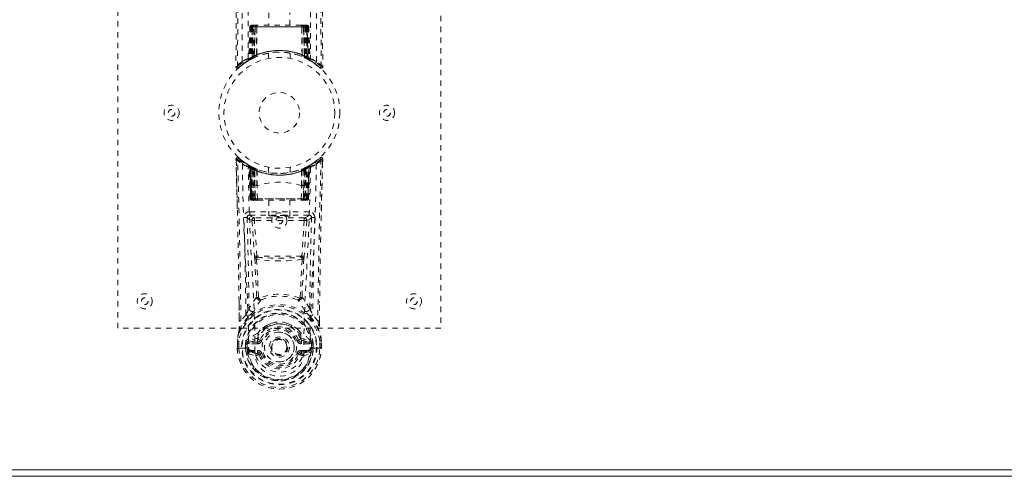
# Model space of a CAD drawing. Header units: inches. Extents: x 15.9 to 111.4, y 44.6 to 68.1.
# Tile 5 of 8: x 74.8 to 93.1, y 44.6 to 53.1. Entities that reach past the tile are written whole.
import ezdxf

# ---------------------------------------------------------------- set-up
doc = ezdxf.new("R2010")
doc.units = ezdxf.units.IN
doc.header["$MEASUREMENT"] = 0
doc.linetypes.add('SLD-Dashed', pattern=[0.075, 0.05, -0.025])
doc.linetypes.add('SLD-Solid', pattern=[0])

msp = doc.modelspace()

# ---------------------------------------------------------------- linework, layer by layer
at = {"color": 7, "linetype": 'SLD-Dashed', "lineweight": 0}
for p, q in [((76.649, 47.398), (76.649, 55.398)), ((82.649, 55.398), (82.649, 47.398)), ((79.454, 53.255), (79.454, 53.023)), ((79.844, 53.023), (79.844, 53.255)), ((79.102, 52.994), (79.081, 52.388)), ((79.116, 52.994), (79.095, 52.396)), ((79.116, 52.994), (79.102, 52.994)), ((79.137, 52.997), (79.114, 52.403)), ((79.134, 52.994), (79.114, 52.407)), ((79.201, 52.994), (79.134, 52.994)), ((79.141, 52.994), (79.141, 52.436)), ((79.142, 52.994), (80.156, 52.994)), ((79.143, 52.437), (79.142, 52.994)), ((79.155, 53.023), (79.146, 53.023)), ((79.155, 53.021), (79.155, 52.994)), ((79.155, 52.994), (79.155, 52.443)), ((80.143, 52.994), (79.155, 52.994)), ((79.218, 53.023), (79.164, 53.023)), ((79.173, 52.451), (79.174, 52.994)), ((79.174, 52.994), (80.125, 52.994)), ((79.182, 52.442), (79.201, 52.994)), ((79.202, 52.994), (79.183, 52.443)), ((79.201, 52.994), (79.202, 52.994)), ((79.225, 52.47), (79.23, 52.994)), ((79.233, 52.994), (79.228, 52.472)), ((79.233, 52.994), (79.23, 52.994)), ((79.239, 53.023), (79.232, 53.023)), ((80.066, 52.994), (79.233, 52.994)), ((80.058, 53.023), (79.24, 53.023)), ((80.066, 53.023), (80.059, 53.023)), ((80.07, 52.472), (80.066, 52.994)), ((80.068, 52.994), (80.066, 52.994)), ((80.068, 52.994), (80.073, 52.47)), ((80.134, 53.023), (80.08, 53.023)), ((80.115, 52.443), (80.096, 52.994)), ((80.096, 52.994), (80.097, 52.994)), ((80.097, 52.994), (80.116, 52.442)), ((80.164, 52.994), (80.097, 52.994)), ((80.125, 52.994), (80.125, 52.451)), ((80.125, 52.994), (80.125, 52.994)), ((80.153, 53.023), (80.143, 53.023)), ((80.143, 52.994), (80.144, 52.443)), ((80.156, 52.994), (80.156, 52.437)), ((80.157, 52.436), (80.157, 52.994)), ((80.164, 53.023), (80.164, 53.023)), ((80.184, 52.403), (80.164, 52.997)), ((80.164, 52.994), (80.185, 52.407)), ((80.169, 53.022), (80.165, 53.023)), ((80.182, 52.994), (80.203, 52.396)), ((80.196, 52.994), (80.182, 52.994)), ((80.196, 52.994), (80.217, 52.388)), ((79.449, 52.505), (79.449, 52.408)), ((79.849, 52.408), (79.849, 52.505)), ((78.892, 52.233), (78.994, 52.314)), ((79.003, 52.321), (79.106, 52.384)), ((79.067, 52.363), (79.08, 52.371)), ((79.081, 52.388), (79.095, 52.396)), ((79.099, 52.382), (79.165, 52.416)), ((79.114, 52.407), (79.182, 52.442)), ((79.154, 52.41), (79.141, 52.436)), ((79.155, 52.411), (79.143, 52.437)), ((79.165, 52.416), (79.166, 52.417)), ((79.169, 52.418), (79.167, 52.417)), ((79.183, 52.443), (79.182, 52.442)), ((79.185, 52.425), (79.186, 52.426)), ((79.225, 52.47), (79.228, 52.472)), ((79.227, 52.443), (79.232, 52.445)), ((80.066, 52.445), (80.071, 52.443)), ((80.07, 52.472), (80.073, 52.47)), ((80.112, 52.426), (80.113, 52.425)), ((80.116, 52.442), (80.115, 52.443)), ((80.116, 52.442), (80.185, 52.407)), ((80.144, 52.443), (80.131, 52.417)), ((80.132, 52.417), (80.133, 52.416)), ((80.133, 52.416), (80.2, 52.382)), ((80.156, 52.437), (80.143, 52.411)), ((80.157, 52.436), (80.145, 52.41)), ((80.203, 52.396), (80.217, 52.388)), ((80.212, 52.376), (80.226, 52.368)), ((80.218, 52.371), (80.232, 52.363)), ((78.842, 52.256), (78.872, 52.256)), ((78.845, 50.488), (78.844, 50.538)), ((78.845, 50.538), (78.847, 50.488)), ((78.868, 49.614), (78.848, 50.531)), ((79.077, 50.426), (79.008, 50.47)), ((80.322, 50.493), (80.304, 50.475)), ((80.38, 50.54), (80.363, 50.525)), ((80.405, 50.561), (80.391, 50.548)), ((80.452, 50.492), (80.453, 50.538)), ((80.454, 50.491), (80.455, 50.538)), ((79.084, 50.422), (79.07, 50.43)), ((79.09, 50.418), (79.076, 50.425)), ((79.084, 50.422), (79.084, 50.422)), ((79.099, 50.397), (79.085, 50.405)), ((79.106, 49.802), (79.085, 50.405)), ((79.087, 50.42), (79.087, 50.42)), ((79.099, 50.397), (79.119, 49.802)), ((79.119, 49.802), (79.099, 50.397)), ((79.099, 50.397), (79.099, 50.397)), ((79.102, 50.412), (79.102, 50.412)), ((79.166, 50.379), (79.102, 50.412)), ((79.183, 50.353), (79.117, 50.387)), ((79.138, 49.802), (79.117, 50.387)), ((79.118, 50.39), (79.138, 49.798)), ((79.145, 50.357), (79.146, 49.802)), ((79.163, 50.348), (79.145, 50.357)), ((79.159, 50.35), (79.178, 50.342)), ((79.159, 49.802), (79.159, 50.35)), ((79.163, 50.348), (79.175, 50.374)), ((79.163, 49.802), (79.163, 50.348)), ((79.168, 50.378), (79.166, 50.379)), ((79.176, 50.374), (79.168, 50.378)), ((79.177, 50.342), (79.177, 49.802)), ((79.196, 50.334), (79.177, 50.342)), ((79.178, 50.342), (79.19, 50.368)), ((79.178, 50.342), (79.178, 49.802)), ((79.183, 50.353), (79.185, 50.352)), ((79.203, 49.802), (79.183, 50.353)), ((79.185, 50.352), (79.203, 49.852)), ((79.189, 50.368), (79.207, 50.36)), ((79.196, 50.334), (79.207, 50.36)), ((79.196, 49.802), (79.196, 50.334)), ((79.235, 50.321), (79.231, 50.322)), ((79.233, 50.045), (79.231, 50.322)), ((79.239, 50.348), (79.234, 50.349)), ((79.235, 50.321), (79.237, 50.043)), ((79.449, 50.387), (79.449, 50.29)), ((79.849, 50.29), (79.849, 50.387)), ((80.064, 50.349), (80.06, 50.348)), ((80.061, 50.043), (80.063, 50.321)), ((80.068, 50.322), (80.063, 50.321)), ((80.068, 50.322), (80.066, 50.045)), ((80.091, 50.36), (80.109, 50.368)), ((80.115, 50.353), (80.096, 49.802)), ((80.096, 49.852), (80.113, 50.352)), ((80.121, 50.342), (80.102, 50.334)), ((80.102, 50.334), (80.102, 49.802)), ((80.113, 50.352), (80.115, 50.353)), ((80.181, 50.387), (80.115, 50.353)), ((80.12, 50.342), (80.14, 50.35)), ((80.12, 49.802), (80.12, 50.342)), ((80.121, 49.802), (80.121, 50.342)), ((80.127, 50.376), (80.14, 50.35)), ((80.132, 50.379), (80.13, 50.378)), ((80.197, 50.412), (80.132, 50.379)), ((80.153, 50.357), (80.135, 50.348)), ((80.135, 50.348), (80.135, 49.802)), ((80.14, 50.35), (80.139, 49.802)), ((80.153, 49.802), (80.153, 50.357)), ((80.158, 49.798), (80.181, 50.39)), ((80.161, 49.802), (80.181, 50.387)), ((80.2, 50.397), (80.179, 49.802)), ((80.179, 49.802), (80.2, 50.397)), ((80.192, 49.802), (80.213, 50.405)), ((80.197, 50.412), (80.197, 50.412)), ((80.213, 50.405), (80.2, 50.397)), ((80.2, 50.397), (80.2, 50.397)), ((80.212, 50.42), (80.212, 50.42)), ((80.228, 50.43), (80.215, 50.422)), ((80.215, 50.422), (80.215, 50.422)), ((79.236, 50.043), (79.237, 50.043)), ((79.242, 49.799), (79.236, 50.043)), ((80.056, 49.799), (80.062, 50.043)), ((80.061, 50.043), (80.062, 50.043)), ((79.106, 49.802), (79.119, 49.802)), ((79.138, 49.802), (79.203, 49.802)), ((79.146, 49.802), (79.163, 49.802)), ((79.146, 49.773), (79.16, 49.773)), ((79.149, 49.773), (79.16, 49.773)), ((79.178, 49.802), (79.159, 49.802)), ((79.167, 49.773), (79.159, 49.774)), ((79.16, 49.773), (79.161, 49.773)), ((80.135, 49.802), (79.163, 49.802)), ((79.167, 49.773), (79.225, 49.773)), ((79.177, 49.802), (79.196, 49.802)), ((79.178, 49.802), (80.12, 49.802)), ((80.102, 49.802), (79.196, 49.802)), ((79.225, 49.773), (79.197, 49.773)), ((79.204, 49.802), (79.203, 49.802)), ((79.204, 49.802), (79.204, 49.8)), ((79.232, 49.773), (79.233, 49.773)), ((79.233, 49.773), (79.249, 49.773)), ((79.249, 49.773), (80.049, 49.773)), ((79.454, 49.773), (79.454, 49.482)), ((79.844, 49.482), (79.844, 49.773)), ((80.049, 49.773), (80.066, 49.773)), ((80.066, 49.773), (80.066, 49.773)), ((80.073, 49.773), (80.131, 49.773)), ((80.102, 49.773), (80.073, 49.773)), ((80.096, 49.802), (80.095, 49.802)), ((80.095, 49.8), (80.095, 49.802)), ((80.096, 49.802), (80.161, 49.802)), ((80.102, 49.802), (80.121, 49.802)), ((80.102, 49.773), (80.102, 49.773)), ((80.102, 49.773), (80.121, 49.773)), ((80.139, 49.802), (80.12, 49.802)), ((80.135, 49.802), (80.153, 49.802)), ((80.138, 49.773), (80.139, 49.773)), ((80.139, 49.773), (80.149, 49.773)), ((80.139, 49.773), (80.152, 49.773)), ((80.161, 49.802), (80.161, 49.802)), ((80.179, 49.802), (80.192, 49.802)), ((79.098, 49.561), (79.098, 49.499)), ((80.201, 49.561), (79.098, 49.561)), ((80.201, 49.499), (80.201, 49.561)), ((79.098, 49.499), (80.201, 49.499)), ((79.141, 49.399), (79.187, 48.734)), ((79.185, 49.446), (79.185, 49.401)), ((80.113, 49.446), (79.185, 49.446)), ((80.113, 49.401), (79.185, 49.401)), ((79.232, 48.738), (79.185, 49.401)), ((80.113, 49.401), (80.067, 48.738)), ((80.158, 49.399), (80.111, 48.734)), ((80.113, 49.446), (80.113, 49.401)), ((80.158, 49.399), (80.113, 49.401)), ((80.067, 48.738), (79.232, 48.738)), ((79.263, 47.967), (79.263, 47.966)), ((80.035, 47.966), (80.035, 47.967)), ((78.905, 47.528), (78.9, 47.889)), ((80.394, 47.528), (80.398, 47.873)), ((79.028, 47.647), (78.934, 47.532)), ((80.364, 47.532), (80.271, 47.647)), ((82.649, 47.398), (76.649, 47.398)), ((79.497, 47.485), (79.421, 47.457)), ((79.877, 47.457), (79.803, 47.485)), ((79.251, 47.212), (79.084, 47.175)), ((79.241, 47.176), (79.254, 47.193)), ((79.296, 47.359), (79.247, 47.305)), ((79.253, 47.26), (79.251, 47.212)), ((79.254, 47.193), (79.296, 47.177)), ((80.002, 47.177), (80.045, 47.193)), ((80.052, 47.305), (80.003, 47.359)), ((80.045, 47.193), (80.058, 47.176)), ((80.046, 47.26), (80.047, 47.212)), ((80.047, 47.212), (80.214, 47.175)), ((78.869, 47.028), (78.87, 47.156)), ((78.869, 47.028), (78.873, 47.028)), ((78.87, 47.16), (78.87, 47.156)), ((78.871, 47.156), (78.87, 47.028)), ((78.873, 47.028), (78.899, 47.028)), ((78.899, 47.155), (78.899, 47.032)), ((78.899, 47.028), (78.917, 47.028)), ((78.917, 47.029), (78.936, 47.029)), ((78.917, 47.028), (78.917, 47.029)), ((78.936, 47.029), (79.077, 47.029)), ((79.05, 47.105), (79.02, 47.107)), ((79.02, 47.033), (79.02, 47.107)), ((79.05, 47.033), (79.02, 47.033)), ((79.02, 47.033), (79.02, 47.033)), ((79.054, 47.119), (79.05, 47.105)), ((79.05, 47.105), (79.05, 47.033)), ((79.054, 47.034), (79.05, 47.033)), ((79.057, 46.955), (79.05, 47.033)), ((79.054, 47.119), (79.054, 47.034)), ((79.088, 47.139), (79.241, 47.176)), ((79.088, 47.139), (79.088, 47.109)), ((79.241, 47.139), (79.088, 47.139)), ((79.241, 47.109), (79.088, 47.109)), ((79.241, 47.139), (79.241, 47.176)), ((79.241, 47.109), (79.241, 47.139)), ((79.806, 47.048), (79.806, 47.044)), ((80.058, 47.139), (80.058, 47.176)), ((80.058, 47.176), (80.21, 47.139)), ((80.21, 47.139), (80.058, 47.139)), ((80.058, 47.109), (80.058, 47.139)), ((80.21, 47.109), (80.058, 47.109)), ((80.21, 47.109), (80.21, 47.139)), ((80.22, 47.023), (80.221, 47.029)), ((80.221, 47.029), (80.363, 47.029)), ((80.248, 47.105), (80.244, 47.119)), ((80.244, 47.119), (80.244, 47.034)), ((80.244, 47.119), (80.244, 47.119)), ((80.244, 47.034), (80.249, 47.033)), ((80.278, 47.107), (80.248, 47.105)), ((80.249, 47.033), (80.248, 47.105)), ((80.279, 47.033), (80.249, 47.033)), ((80.278, 47.107), (80.278, 47.107)), ((80.278, 47.107), (80.279, 47.033)), ((80.279, 47.033), (80.279, 47.033)), ((80.363, 47.029), (80.381, 47.029)), ((80.381, 47.029), (80.381, 47.028)), ((80.381, 47.028), (80.399, 47.028)), ((80.4, 47.032), (80.399, 47.155)), ((80.399, 47.028), (80.426, 47.028)), ((80.426, 47.028), (80.429, 47.028)), ((80.428, 47.028), (80.427, 47.156)), ((80.429, 47.156), (80.429, 47.16)), ((80.429, 47.028), (80.429, 47.156)), ((79.071, 46.92), (79.213, 46.887)), ((79.101, 46.987), (79.101, 46.957)), ((79.101, 46.987), (79.241, 46.987)), ((79.241, 46.927), (79.101, 46.957)), ((79.101, 46.957), (79.241, 46.957)), ((79.241, 46.987), (79.241, 46.957)), ((79.241, 46.957), (79.241, 46.927)), ((79.296, 46.918), (79.269, 46.908)), ((80.03, 46.908), (80.002, 46.918)), ((80.058, 46.957), (80.058, 46.987)), ((80.058, 46.987), (80.197, 46.987)), ((80.058, 46.927), (80.058, 46.957)), ((80.197, 46.957), (80.058, 46.927)), ((80.058, 46.957), (80.197, 46.957)), ((80.085, 46.887), (80.227, 46.92)), ((80.197, 46.957), (80.197, 46.987))]:
    msp.add_line(p, q, dxfattribs=at)
at = {"color": 7, "linetype": 'SLD-Solid', "lineweight": 15}
for p, q in [((111.399, 44.648), (15.899, 44.648)), ((16.017, 44.766), (111.281, 44.766)), ((111.281, 44.766), (16.017, 44.766))]:
    msp.add_line(p, q, dxfattribs=at)
at = {"color": 7, "linetype": 'SLD-Dashed', "lineweight": 0, "flags": 128}
for points in [[(78.961, 52.35), (78.962, 54.445), (78.974, 56.539), (78.996, 58.632), (79.028, 60.722), (79.052, 62.034), (79.076, 63.344), (79.095, 64.65), (79.106, 65.953), (79.101, 67.252)], [(79.07, 52.405), (79.071, 54.272), (79.08, 56.138), (79.099, 58.002), (79.127, 59.865), (79.155, 61.354), (79.184, 62.84), (79.209, 64.323), (79.224, 65.803), (79.219, 67.276)], [(80.08, 67.276), (80.074, 65.803), (80.089, 64.323), (80.115, 62.84), (80.144, 61.354), (80.171, 59.865), (80.199, 58.002), (80.218, 56.138), (80.227, 54.272), (80.228, 52.405)], [(80.337, 52.35), (80.336, 54.445), (80.325, 56.539), (80.303, 58.632), (80.27, 60.722), (80.246, 62.034), (80.223, 63.344), (80.203, 64.65), (80.193, 65.953), (80.197, 67.252)], [(78.943, 66.753), (78.944, 66.058), (78.945, 65.331), (78.945, 64.569), (78.944, 63.775), (78.942, 62.991), (78.939, 62.321), (78.936, 61.688), (78.932, 61.015), (78.928, 60.301), (78.927, 60.105), (78.926, 59.907), (78.925, 59.706), (78.923, 59.503), (78.923, 59.388), (78.921, 59.142), (78.919, 58.873), (78.916, 58.442), (78.913, 57.961), (78.909, 57.43), (78.905, 56.85), (78.902, 56.459), (78.899, 56.049), (78.896, 55.644), (78.894, 55.262), (78.891, 54.894), (78.887, 54.274), (78.882, 53.7), (78.879, 53.173), (78.875, 52.691), (78.872, 52.256)], [(80.356, 66.753), (80.354, 65.903), (80.353, 65.014), (80.354, 64.084), (80.356, 63.119), (80.359, 62.328), (80.362, 61.697), (80.366, 61.023), (80.37, 60.306), (80.371, 60.11), (80.372, 59.91), (80.374, 59.708), (80.375, 59.503), (80.376, 59.385), (80.377, 59.136), (80.379, 58.864), (80.382, 58.43), (80.385, 57.949), (80.389, 57.419), (80.393, 56.842), (80.396, 56.454), (80.399, 56.048), (80.402, 55.601), (80.405, 55.157), (80.408, 54.742), (80.412, 54.251), (80.415, 53.806), (80.418, 53.406), (80.421, 53.051), (80.423, 52.741), (80.425, 52.476), (80.426, 52.255)], [(78.913, 66.262), (78.912, 63.13), (78.893, 59.505), (78.868, 55.881), (78.842, 52.256)], [(80.386, 66.288), (80.386, 63.13), (80.405, 59.505), (80.43, 55.881), (80.456, 52.256)], [(79.102, 52.994), (79.105, 52.994), (79.114, 52.994), (79.127, 52.994), (79.142, 52.994)], [(79.155, 52.994), (79.141, 52.994), (79.128, 52.994), (79.119, 52.994), (79.116, 52.994)], [(79.136, 53.001), (79.135, 53), (79.134, 52.994)], [(79.134, 52.994), (79.135, 52.994), (79.136, 52.994), (79.14, 52.994), (79.145, 52.994), (79.151, 52.994), (79.158, 52.994), (79.166, 52.994), (79.174, 52.994)], [(79.23, 52.994), (79.22, 52.994), (79.211, 52.994), (79.205, 52.994), (79.202, 52.994)], [(79.23, 52.994), (79.23, 52.999), (79.231, 53.005), (79.232, 53.01), (79.233, 53.014), (79.234, 53.018), (79.236, 53.02), (79.238, 53.022), (79.239, 53.023)], [(80.059, 53.023), (80.061, 53.022), (80.062, 53.02), (80.064, 53.018), (80.065, 53.014), (80.067, 53.01), (80.067, 53.005), (80.068, 52.999), (80.068, 52.994)], [(80.096, 52.994), (80.093, 52.994), (80.087, 52.994), (80.079, 52.994), (80.068, 52.994)], [(80.125, 52.994), (80.133, 52.994), (80.14, 52.994), (80.148, 52.994), (80.154, 52.994), (80.158, 52.994), (80.162, 52.994), (80.164, 52.994), (80.164, 52.994)], [(80.182, 52.994), (80.179, 52.994), (80.17, 52.994), (80.158, 52.994), (80.143, 52.994)], [(80.157, 52.994), (80.172, 52.994), (80.185, 52.994), (80.193, 52.994), (80.196, 52.994)], [(79.411, 52.499), (79.433, 52.504), (79.435, 52.504)], [(79.847, 52.505), (79.848, 52.505), (79.83, 52.508), (79.792, 52.513), (79.738, 52.519), (79.673, 52.522), (79.649, 52.523)], [(79.137, 52.402), (79.146, 52.407), (79.153, 52.412)], [(79.227, 52.443), (79.228, 52.444), (79.229, 52.446), (79.229, 52.449), (79.229, 52.452), (79.229, 52.456), (79.228, 52.46), (79.227, 52.465), (79.225, 52.47)], [(80.071, 52.443), (80.07, 52.444), (80.069, 52.446), (80.069, 52.449), (80.069, 52.452), (80.069, 52.456), (80.07, 52.46), (80.072, 52.465), (80.073, 52.47)], [(80.146, 52.412), (80.153, 52.407), (80.161, 52.402)], [(80.195, 52.384), (80.201, 52.383), (80.207, 52.387), (80.211, 52.393)], [(80.408, 52.236), (80.415, 52.232), (80.423, 52.23), (80.431, 52.229), (80.439, 52.23), (80.446, 52.234), (80.451, 52.239), (80.455, 52.246), (80.456, 52.253)], [(80.456, 52.256), (80.456, 52.256), (80.454, 52.256), (80.447, 52.256), (80.438, 52.256), (80.432, 52.256), (80.426, 52.256)], [(78.918, 50.54), (78.914, 50.542), (78.894, 50.561)], [(80.429, 49.57), (80.431, 49.644), (80.434, 49.817), (80.439, 50.026), (80.445, 50.273), (80.451, 50.531)], [(78.962, 50.445), (78.969, 49.991), (78.981, 49.542), (78.998, 49.099), (79.02, 48.663), (79.05, 48.097), (79.073, 47.55), (79.078, 47.023)], [(79.195, 46.957), (79.191, 47.487), (79.167, 48.036), (79.135, 48.603), (79.112, 49.04), (79.093, 49.485), (79.08, 49.935), (79.071, 50.389)], [(79.093, 50.417), (79.087, 50.42), (79.084, 50.422)], [(79.116, 50.394), (79.111, 50.405), (79.105, 50.41)], [(79.157, 50.381), (79.15, 50.386), (79.142, 50.391)], [(79.158, 50.383), (79.157, 50.381), (79.154, 50.375), (79.15, 50.366), (79.145, 50.357)], [(79.159, 50.35), (79.163, 50.36), (79.168, 50.369), (79.17, 50.375), (79.171, 50.376)], [(79.189, 50.368), (79.188, 50.366), (79.185, 50.361), (79.181, 50.352), (79.177, 50.342)], [(80.102, 50.334), (80.098, 50.344), (80.094, 50.353), (80.092, 50.358), (80.091, 50.36)], [(80.227, 50.389), (80.219, 49.935), (80.205, 49.485), (80.186, 49.04), (80.163, 48.603), (80.131, 48.036), (80.108, 47.487), (80.104, 46.957)], [(80.121, 50.342), (80.117, 50.352), (80.113, 50.361), (80.11, 50.366), (80.109, 50.368)], [(80.109, 50.368), (80.11, 50.366), (80.112, 50.36), (80.116, 50.352), (80.12, 50.342)], [(80.135, 50.348), (80.13, 50.358), (80.126, 50.367), (80.124, 50.372), (80.123, 50.374)], [(80.153, 50.357), (80.148, 50.366), (80.144, 50.375), (80.141, 50.381), (80.14, 50.383)], [(80.157, 50.391), (80.149, 50.386), (80.141, 50.381)], [(80.336, 50.445), (80.329, 49.991), (80.317, 49.542), (80.3, 49.099), (80.278, 48.663), (80.248, 48.097), (80.225, 47.55), (80.22, 47.023)], [(79.203, 49.852), (79.202, 49.965), (79.206, 50.021), (79.213, 50.047), (79.217, 50.052), (79.219, 50.054), (79.221, 50.054), (79.223, 50.054), (79.226, 50.052), (79.228, 50.05), (79.233, 50.045)], [(79.233, 50.045), (79.234, 50.043), (79.235, 50.043), (79.235, 50.043), (79.236, 50.043)], [(80.062, 50.043), (80.063, 50.043), (80.063, 50.043), (80.064, 50.043), (80.066, 50.045)], [(80.066, 50.045), (80.07, 50.05), (80.073, 50.052), (80.076, 50.054), (80.077, 50.054), (80.079, 50.054), (80.082, 50.052), (80.085, 50.047), (80.092, 50.021), (80.096, 49.965), (80.096, 49.852)], [(79.146, 49.802), (79.131, 49.802), (79.118, 49.802), (79.109, 49.802), (79.107, 49.802), (79.106, 49.802)], [(79.119, 49.802), (79.123, 49.802), (79.132, 49.802), (79.145, 49.802), (79.159, 49.802)], [(79.177, 49.802), (79.162, 49.802), (79.155, 49.802), (79.148, 49.802), (79.143, 49.802), (79.14, 49.802), (79.138, 49.802), (79.138, 49.802)], [(79.203, 49.852), (79.203, 49.852), (79.204, 49.802)], [(79.242, 49.799), (79.444, 49.799), (79.649, 49.799), (79.854, 49.799), (80.056, 49.799)], [(80.095, 49.802), (80.096, 49.852), (80.096, 49.852)], [(80.161, 49.802), (80.161, 49.802), (80.159, 49.802), (80.155, 49.802), (80.15, 49.802), (80.144, 49.802), (80.137, 49.802), (80.121, 49.802)], [(80.139, 49.802), (80.154, 49.802), (80.166, 49.802), (80.175, 49.802), (80.179, 49.802)], [(80.192, 49.802), (80.192, 49.802), (80.189, 49.802), (80.181, 49.802), (80.168, 49.802), (80.153, 49.802)], [(79.052, 49.453), (79.081, 49.425), (79.141, 49.399)], [(79.052, 49.453), (79.073, 48.609), (79.086, 47.767)], [(79.185, 49.446), (79.127, 49.472), (79.098, 49.499)], [(79.185, 49.401), (79.169, 49.4), (79.155, 49.399), (79.145, 49.399), (79.141, 49.399)], [(80.201, 49.499), (80.172, 49.472), (80.113, 49.446)], [(80.158, 49.399), (80.217, 49.425), (80.246, 49.453)], [(80.212, 47.767), (80.226, 48.609), (80.246, 49.453)], [(79.187, 48.734), (79.192, 48.735), (79.202, 48.735), (79.216, 48.737), (79.232, 48.738)], [(79.187, 48.734), (79.189, 48.712), (79.192, 48.691)], [(79.192, 48.691), (79.211, 48.332), (79.228, 47.98)], [(80.072, 48.681), (79.933, 48.657), (79.792, 48.648), (79.649, 48.646), (79.507, 48.648), (79.365, 48.657), (79.226, 48.681)], [(79.226, 48.681), (79.245, 48.32), (79.263, 47.967)], [(79.236, 48.716), (79.234, 48.727), (79.232, 48.738)], [(80.035, 47.967), (80.053, 48.32), (80.072, 48.681)], [(80.067, 48.738), (80.064, 48.727), (80.062, 48.716)], [(80.067, 48.738), (80.082, 48.737), (80.096, 48.735), (80.107, 48.735), (80.111, 48.734)], [(80.106, 48.691), (80.087, 48.332), (80.07, 47.98)], [(80.106, 48.691), (80.109, 48.712), (80.111, 48.734)], [(79.227, 47.973), (79.153, 47.875), (79.086, 47.767)], [(79.227, 47.973), (79.229, 47.963), (79.234, 47.954), (79.239, 47.947), (79.246, 47.943), (79.254, 47.942), (79.261, 47.943), (79.268, 47.948), (79.274, 47.955)], [(80.024, 47.955), (80.03, 47.948), (80.037, 47.943), (80.045, 47.942), (80.052, 47.943), (80.059, 47.947), (80.065, 47.954), (80.069, 47.963), (80.071, 47.973)], [(80.212, 47.767), (80.145, 47.875), (80.071, 47.973)], [(78.904, 47.89), (78.905, 47.769), (78.906, 47.53)], [(80.392, 47.53), (80.394, 47.764), (80.395, 47.874)], [(79.07, 47.612), (78.972, 47.487), (78.897, 47.337)], [(79.18, 47.719), (79.176, 47.713), (79.167, 47.705)], [(80.131, 47.705), (80.123, 47.713), (80.118, 47.719)], [(80.228, 47.612), (80.329, 47.483), (80.401, 47.337)], [(79.421, 47.457), (79.323, 47.39), (79.296, 47.359)], [(80.003, 47.359), (79.975, 47.39), (79.877, 47.457)], [(78.897, 47.337), (78.881, 47.249), (78.87, 47.16)], [(78.897, 47.337), (78.896, 47.331), (78.895, 47.326)], [(80.047, 47.212), (80.046, 47.2), (80.045, 47.193), (80.045, 47.193)], [(80.403, 47.326), (80.403, 47.331), (80.401, 47.337)], [(80.429, 47.16), (80.418, 47.249), (80.401, 47.337)], [(78.899, 47.032), (78.892, 47.032), (78.886, 47.032), (78.881, 47.032), (78.876, 47.032), (78.872, 47.032), (78.87, 47.032), (78.869, 47.031), (78.869, 47.028)], [(78.899, 47.155), (78.894, 47.156), (78.889, 47.157), (78.884, 47.158), (78.879, 47.158), (78.876, 47.159), (78.873, 47.159), (78.871, 47.16), (78.87, 47.16)], [(78.87, 47.156), (78.87, 47.156), (78.871, 47.156), (78.873, 47.156), (78.877, 47.156), (78.882, 47.156), (78.887, 47.156), (78.893, 47.155), (78.899, 47.155)], [(79.05, 47.105), (79.05, 47.105), (79.05, 47.105)], [(79.088, 47.109), (79.071, 47.111), (79.054, 47.119)], [(79.054, 47.119), (79.054, 47.119), (79.054, 47.119), (79.054, 47.119), (79.054, 47.119), (79.054, 47.119), (79.054, 47.119), (79.054, 47.119), (79.054, 47.119)], [(79.084, 47.175), (79.077, 47.167), (79.062, 47.153)], [(79.078, 47.023), (79.078, 47.026), (79.077, 47.029)], [(79.078, 47.023), (79.083, 47.014), (79.089, 47.005)], [(79.324, 47.167), (79.319, 47.169), (79.314, 47.171), (79.309, 47.173), (79.305, 47.174), (79.301, 47.175), (79.299, 47.176), (79.297, 47.177), (79.296, 47.177)], [(79.974, 47.167), (79.979, 47.169), (79.985, 47.171), (79.989, 47.173), (79.994, 47.174), (79.997, 47.175), (80, 47.176), (80.001, 47.177), (80.002, 47.177)], [(80.22, 47.023), (80.216, 47.014), (80.209, 47.005)], [(80.244, 47.119), (80.228, 47.111), (80.21, 47.109)], [(80.237, 47.153), (80.23, 47.158), (80.214, 47.175)], [(80.248, 47.105), (80.248, 47.105), (80.248, 47.105)], [(80.429, 47.16), (80.428, 47.16), (80.426, 47.159), (80.423, 47.159), (80.419, 47.158), (80.415, 47.158), (80.41, 47.157), (80.404, 47.156), (80.399, 47.155)], [(80.399, 47.155), (80.405, 47.155), (80.411, 47.156), (80.417, 47.156), (80.421, 47.156), (80.425, 47.156), (80.428, 47.156), (80.429, 47.156), (80.429, 47.156)], [(80.429, 47.028), (80.43, 47.031), (80.429, 47.032), (80.426, 47.032), (80.422, 47.032), (80.418, 47.032), (80.412, 47.032), (80.406, 47.032), (80.4, 47.032)], [(79.059, 46.97), (79.079, 46.982), (79.101, 46.987)], [(79.195, 46.957), (79.193, 46.957), (79.19, 46.958)], [(80.104, 46.957), (80.101, 46.875), (80.081, 46.793), (80.043, 46.715), (79.988, 46.645), (79.917, 46.587), (79.834, 46.543), (79.744, 46.515), (79.649, 46.506), (79.555, 46.515), (79.464, 46.543), (79.381, 46.587), (79.311, 46.645), (79.255, 46.715), (79.217, 46.793), (79.197, 46.875), (79.195, 46.957)], [(79.269, 46.908), (79.262, 46.92), (79.258, 46.924), (79.254, 46.926), (79.25, 46.927), (79.245, 46.927), (79.236, 46.926), (79.227, 46.922), (79.218, 46.917), (79.215, 46.913), (79.212, 46.907), (79.212, 46.889)], [(79.269, 46.908), (79.267, 46.907), (79.261, 46.905), (79.252, 46.902), (79.242, 46.898), (79.232, 46.894), (79.223, 46.891), (79.216, 46.888), (79.213, 46.887)], [(79.324, 46.928), (79.319, 46.926), (79.314, 46.924), (79.309, 46.923), (79.305, 46.921), (79.301, 46.92), (79.299, 46.919), (79.297, 46.918), (79.296, 46.918)], [(79.974, 46.928), (79.979, 46.926), (79.985, 46.924), (79.989, 46.923), (79.994, 46.921), (79.997, 46.92), (80, 46.919), (80.001, 46.918), (80.002, 46.918)], [(80.086, 46.889), (80.087, 46.902), (80.085, 46.912), (80.082, 46.915), (80.079, 46.918), (80.071, 46.923), (80.062, 46.926), (80.051, 46.927), (80.046, 46.926), (80.04, 46.923), (80.035, 46.917), (80.03, 46.908)], [(80.03, 46.908), (80.032, 46.907), (80.037, 46.905), (80.046, 46.902), (80.056, 46.898), (80.066, 46.894), (80.075, 46.891), (80.082, 46.888), (80.085, 46.887)], [(80.108, 46.958), (80.106, 46.957), (80.104, 46.957)], [(80.197, 46.987), (80.22, 46.982), (80.239, 46.97)]]:
    msp.add_lwpolyline(points, dxfattribs=at)
at = {"color": 7, "linetype": 'SLD-Dashed', "lineweight": 0}
for centre, radius in [((79.649, 51.398), 1.125), ((79.649, 51.398), 1.03), ((79.649, 51.398), 0.376), ((77.649, 51.398), 0.141), ((77.649, 51.398), 0.0625), ((81.649, 51.398), 0.141), ((81.649, 51.398), 0.0625), ((79.649, 49.398), 0.141), ((79.649, 49.398), 0.0625), ((77.149, 47.898), 0.14), ((77.149, 47.898), 0.0625), ((82.149, 47.898), 0.14), ((82.149, 47.898), 0.0625), ((79.649, 47.048), 0.7), ((79.649, 47.048), 0.69), ((79.649, 47.048), 0.623), ((79.649, 47.048), 0.32), ((79.649, 47.048), 0.275), ((79.649, 47.048), 0.187), ((79.649, 47.048), 0.156), ((79.649, 47.048), 0.142), ((79.649, 47.048), 0.14), ((79.649, 47.048), 0.138)]:
    msp.add_circle(centre, radius, dxfattribs=at)
for centre, radius, start, end in [((79.132, 52.993), 0.03, 90.0049, 178.0035), ((79.185, 52.925), 0.105, 114.0086, 139.1313), ((79.146, 52.993), 0.03, 113.8891, 178.0178), ((79.146, 52.991), 0.0318, 89.3278, 119.9502), ((79.164, 52.993), 0.03, 90.0645, 178.0673), ((79.17, 52.983), 0.0394, 84.2274, 144.8152), ((79.169, 53.103), 0.083, 255.4781, 260.9199), ((79.652, 53.001), 0.478, 177.3622, 180.8315), ((79.231, 52.993), 0.0299, 90.1883, 178.2024), ((79.232, 52.993), 0.0299, 90.1883, 178.2046), ((79.267, 53), 0.0354, 140.7638, 190.732), ((80.031, 53), 0.0354, 349.268, 39.2362), ((80.066, 52.993), 0.0299, 1.7963, 89.8107), ((80.067, 52.993), 0.0299, 1.8008, 89.8107), ((78.416, 52.997), 1.708, 359.8789, 0.8502), ((80.12, 52.975), 0.0478, 22.9983, 85.2672), ((80.134, 52.993), 0.03, 1.9337, 89.9368), ((80.13, 53.098), 0.0778, 279.4589, 285.0344), ((79.541, 53), 0.603, 359.3822, 1.9579), ((80.152, 52.991), 0.0314, 57.5217, 90.7099), ((80.121, 53.214), 0.196, 280.394, 282.6963), ((80.152, 52.993), 0.03, 1.983, 66.4965), ((80.166, 52.993), 0.03, 1.9978, 89.9938), ((80.165, 52.992), 0.0305, 2.345, 69.5984), ((79.649, 51.398), 1.157, 47.826, 132.1719), ((79.649, 51.366), 1.19, 60.8755, 119.1245), ((79.649, 51.398), 1.128, 60.4664, 119.5336), ((79.649, 51.399), 1.155, 64.0067, 115.9933), ((79.649, 51.399), 1.155, 64.6488, 115.3509), ((79.649, 51.398), 1.156, 65.6758, 114.3248), ((79.649, 51.434), 1.12, 67.9154, 112.0846), ((79.639, 51.369), 1.193, 124.657, 131.9408), ((79.64, 51.41), 1.112, 124.618, 132.0559), ((79.633, 51.167), 1.361, 114.4619, 119.607), ((78.991, 52.35), 0.03, 180.3214, 304.0489), ((79.649, 51.398), 1.128, 119.534, 124.6615), ((79.051, 52.389), 0.03, 301.1026, 358.0114), ((79.111, 52.418), 0.043, 197.026, 245.7984), ((79.065, 52.397), 0.0299, 300.3213, 358.0959), ((79.646, 51.403), 1.121, 118.6643, 120.3097), ((79.643, 51.758), 0.844, 126.5323, 131.7566), ((79.067, 52.384), 0.0187, 320.8676, 23.0756), ((79.622, 51.789), 0.804, 125.5551, 130.958), ((79.651, 51.394), 1.132, 114.3171, 119.2225), ((79.084, 52.408), 0.0299, 299.2642, 358.1954), ((79.086, 52.406), 0.0278, 298.0285, 1.5777), ((79.631, 51.783), 0.81, 124.4033, 129.6651), ((79.204, 52.455), 0.0504, 193.566, 226.9706), ((79.152, 52.443), 0.0297, 295.53, 358.5264), ((79.154, 52.443), 0.0297, 295.4577, 358.524), ((79.267, 52.484), 0.0993, 198.8523, 215.5727), ((79.61, 51.838), 0.74, 121.3933, 125.2424), ((79.199, 52.454), 0.0345, 344.8488, 31.0533), ((80.1, 52.454), 0.0345, 148.9498, 195.1432), ((79.689, 51.839), 0.739, 54.7549, 58.6252), ((80.041, 52.479), 0.0883, 323.2291, 342.0661), ((79.647, 51.393), 1.133, 60.7798, 65.6805), ((80.145, 52.443), 0.0297, 181.476, 244.5423), ((80.146, 52.443), 0.0297, 181.4771, 244.469), ((79.665, 51.78), 0.814, 50.3489, 55.5846), ((79.674, 51.785), 0.808, 49.0556, 54.4298), ((79.655, 51.758), 0.844, 48.2435, 53.4676), ((79.699, 51.485), 1.027, 59.6452, 62.7061), ((80.208, 52.404), 0.0234, 171.711, 234.9119), ((80.214, 52.408), 0.0299, 181.8046, 240.7358), ((79.879, 51.797), 0.667, 59.3354, 61.6801), ((80.233, 52.397), 0.0299, 181.9017, 239.6812), ((80.187, 52.418), 0.043, 294.1889, 342.9851), ((79.649, 51.397), 1.128, 55.3389, 60.4656), ((80.247, 52.389), 0.03, 181.9858, 238.9002), ((79.665, 51.167), 1.361, 60.3934, 65.5378), ((80.307, 52.35), 0.03, 235.9267, 359.6899), ((79.658, 51.409), 1.113, 47.9416, 55.3804), ((79.661, 51.371), 1.19, 48.0505, 55.3498), ((78.872, 52.256), 0.03, 179.5974, 312.1635), ((78.981, 52.334), 0.135, 215.7953, 228.5916), ((80.426, 52.256), 0.03, 227.8362, 0.4039), ((81.577, 51.192), 1.568, 137.2586, 138.3545), ((78.874, 50.538), 0.03, 47.9302, 181.4928), ((78.882, 49.911), 0.628, 90.8078, 93.5455), ((79.633, 51.422), 1.185, 228.2249, 235.5018), ((-58.738, 46.251), 137.648, 0.68187, 1.76385), ((79.285, 50.182), 0.545, 135.9034, 139.0315), ((-64.694, 46.127), 143.635, 0.56033, 1.75994), ((79.649, 51.399), 1.158, 227.9757, 312.0241), ((79.644, 51.391), 1.119, 228.0246, 235.4121), ((79.251, 50.883), 0.483, 223.7163, 237.8678), ((78.992, 50.445), 0.03, 55.9386, 180.2022), ((79.693, 51.333), 1.05, 298.8364, 308.439), ((79.662, 51.381), 1.107, 304.5498, 311.8183), ((80.306, 50.445), 0.03, 359.8129, 124.0463), ((79.666, 51.421), 1.184, 304.4951, 311.7789), ((230.44, 45.997), 150.084, 178.26581, 179.41388), ((218.35, 46.245), 137.962, 178.23621, 179.32373), ((80.425, 50.538), 0.03, 358.5066, 132.0705), ((79.447, 49.662), 1.313, 41.8838, 43.1813), ((80.436, 50.446), 0.093, 78.5399, 97.1067), ((79.635, 51.635), 1.368, 240.5347, 245.6804), ((79.649, 51.397), 1.127, 235.3879, 240.553), ((79.055, 50.404), 0.03, 1.9833, 59.1177), ((79.113, 50.377), 0.043, 114.3127, 163.0436), ((79.649, 51.429), 1.19, 240.9439, 299.0561), ((79.058, 50.405), 0.0272, 359.2973, 40.3103), ((79.573, 51.261), 0.972, 239.6367, 243.7703), ((79.069, 50.396), 0.0299, 1.7768, 59.8765), ((79.069, 50.396), 0.0299, 1.9079, 59.8853), ((79.601, 50.985), 0.776, 228.3679, 234.0824), ((79.649, 51.398), 1.127, 240.552, 299.448), ((79.598, 50.977), 0.765, 229.2518, 234.9563), ((79.087, 50.386), 0.0299, 1.8105, 60.9255), ((79.649, 51.397), 1.127, 240.9511, 245.9071), ((79.598, 50.969), 0.755, 230.4525, 236.1336), ((79.649, 51.396), 1.155, 245.1323, 294.8677), ((79.154, 50.352), 0.0297, 1.5057, 64.5514), ((79.156, 50.351), 0.0297, 1.5051, 64.6534), ((79.649, 51.396), 1.155, 245.9282, 294.0718), ((79.593, 50.931), 0.708, 234.8625, 239.222), ((79.649, 51.396), 1.155, 246.9084, 293.0916), ((79.201, 50.34), 0.0346, 329.0784, 15.1665), ((79.205, 50.338), 0.0349, 329.3511, 15.0822), ((79.649, 51.361), 1.12, 248.2839, 291.7162), ((80.094, 50.338), 0.0349, 164.924, 210.643), ((80.098, 50.34), 0.0346, 164.8399, 210.9152), ((79.706, 50.93), 0.707, 300.7756, 305.1412), ((79.771, 51.132), 0.835, 293.5899, 295.4303), ((79.648, 51.399), 1.129, 294.0994, 299.0431), ((80.143, 50.351), 0.0297, 115.3497, 178.4882), ((80.145, 50.352), 0.0297, 115.445, 178.4979), ((79.7, 50.969), 0.755, 303.8668, 309.5471), ((79.7, 50.977), 0.765, 305.0438, 310.7484), ((79.698, 50.985), 0.776, 305.9176, 311.6321), ((79.726, 51.26), 0.97, 296.2258, 300.3681), ((80.211, 50.386), 0.0299, 119.103, 178.1912), ((80.211, 50.386), 0.03, 119.0563, 163.2388), ((80.23, 50.396), 0.0299, 120.1147, 178.0921), ((80.23, 50.396), 0.0299, 120.1287, 178.218), ((79.649, 51.398), 1.128, 299.4483, 304.6109), ((80.186, 50.377), 0.0429, 16.9306, 65.7143), ((80.243, 50.404), 0.03, 120.8852, 178.0178), ((80.24, 50.405), 0.0272, 139.6897, 180.7027), ((79.664, 51.635), 1.368, 294.3199, 299.465), ((79.649, 48.777), 1.332, 71.9765, 108.0233), ((79.136, 49.803), 0.03, 181.9978, 269.9938), ((79.17, 49.851), 0.0807, 218.1988, 252.5516), ((79.149, 49.803), 0.03, 181.9308, 269.9262), ((79.165, 49.801), 0.0276, 179.1219, 257.233), ((79.593, 49.794), 0.434, 179.0642, 182.8906), ((79.167, 49.794), 0.0218, 247.3952, 275.2183), ((79.588, 49.794), 0.424, 179.0336, 182.9444), ((79.632, 49.794), 0.455, 179.1077, 182.7542), ((79.619, 49.794), 0.441, 179.072, 182.8364), ((79.656, 49.794), 0.46, 179.1064, 182.7138), ((79.232, 49.802), 0.0299, 181.8093, 269.8202), ((79.237, 50.329), 0.53, 266.3906, 270.5178), ((79.233, 49.802), 0.0295, 183.4635, 269.016), ((79.275, 49.794), 0.0334, 170.237, 218.8808), ((80.023, 49.794), 0.0334, 321.1192, 9.763), ((80.061, 50.329), 0.53, 269.4822, 273.6094), ((80.066, 49.802), 0.0299, 270.1775, 358.1907), ((80.065, 49.802), 0.0295, 271.001, 356.5195), ((79.641, 49.794), 0.461, 357.2899, 0.8899), ((79.681, 49.794), 0.439, 357.1599, 0.9363), ((79.666, 49.794), 0.455, 357.2458, 0.8923), ((80.126, 49.808), 0.0354, 260.9598, 350.2105), ((80.131, 49.803), 0.03, 270.0597, 358.0698), ((79.711, 49.794), 0.424, 357.0556, 0.9664), ((79.706, 49.794), 0.434, 357.1094, 0.9358), ((80.149, 49.803), 0.03, 270.0315, 358.0284), ((80.128, 49.851), 0.0807, 287.4476, 321.8008), ((80.162, 49.803), 0.03, 270.0039, 358.0067), ((79.097, 49.457), 0.105, 89.8864, 181.4302), ((80.201, 49.457), 0.105, 358.5846, 90.0982), ((79.016, 49.128), 0.327, 83.5365, 94.0536), ((-22.223, 46.581), 101.257, 0.60363, 1.62605), ((79.097, 49.454), 0.045, 89.8876, 181.4227), ((79.186, 49.401), 0.0451, 90.3607, 183.0902), ((80.113, 49.401), 0.0451, 356.9094, 89.6278), ((80.201, 49.454), 0.045, 358.5773, 90.1124), ((80.283, 49.128), 0.326, 85.9339, 96.4759), ((181.531, 46.581), 101.266, 178.37403, 179.39635), ((79.234, 48.669), 0.0477, 87.4364, 152.2369), ((79.22, 48.725), 0.0441, 230.1838, 277.6313), ((79.503, 48.62), 0.283, 160.174, 167.606), ((79.649, 53.541), 4.842, 265.1093, 274.8902), ((80.064, 48.669), 0.0477, 27.7595, 92.5651), ((79.8, 48.622), 0.279, 12.3329, 19.8815), ((80.078, 48.725), 0.0441, 262.3787, 309.8059), ((80.321, 47.146), 1.277, 142.4877, 153.3053), ((79.215, 47.978), 0.0134, 335.6079, 7.2735), ((79.287, 47.98), 0.0605, 186.6636, 290.1518), ((79.259, 48.007), 0.0407, 221.3968, 276.0516), ((79.279, 47.97), 0.0161, 192.28, 252.6745), ((79.649, 47.052), 0.977, 67.4213, 112.5685), ((79.321, 47.971), 0.0498, 199.5583, 255.0344), ((79.649, 47.135), 0.859, 66.6051, 113.3941), ((80.011, 47.98), 0.0605, 249.8482, 353.3364), ((79.977, 47.971), 0.0498, 284.9656, 340.4417), ((78.981, 47.148), 1.273, 26.6784, 37.5283), ((80.02, 47.97), 0.0161, 287.34, 347.7567), ((80.04, 48.007), 0.0408, 263.9516, 318.5812), ((80.083, 47.978), 0.0134, 172.8497, 204.4839), ((79.649, 47.048), 0.787, 8.1858, 171.8142), ((79.649, 47.048), 0.758, 8.1858, 171.8142), ((77.862, 48.293), 1.333, 331.0196, 336.7411), ((79.147, 47.77), 0.0605, 182.4469, 303.6191), ((80.152, 47.77), 0.0605, 236.3809, 357.5531), ((81.438, 48.294), 1.334, 203.2606, 208.9787), ((79.649, 47.048), 0.632, 5.3576, 174.6424), ((79.192, 47.803), 0.226, 223.462, 237.5598), ((79.649, 47.048), 0.602, 5.5122, 174.4878), ((80.794, 45.906), 2.425, 132.1313, 135.2894), ((78.505, 45.907), 2.424, 44.7102, 47.8691), ((80.114, 47.794), 0.215, 302.0817, 316.8947), ((77.593, 47.488), 1.313, 352.9108, 1.7772), ((74.773, 48.225), 4.219, 347.8432, 350.5474), ((78.926, 47.479), 0.0537, 81.0685, 113.576), ((79.649, 47.017), 0.465, 118.517, 148.4797), ((79.649, 47.059), 0.417, 18.6624, 161.3014), ((79.649, 47.048), 0.376, 20.1713, 159.8287), ((79.649, 47.048), 0.346, 20.1712, 159.8288), ((79.454, 47.447), 0.0346, 162.698, 217.8303), ((79.649, 47.019), 0.463, 61.3226, 118.679), ((79.649, 47.11), 0.405, 67.6956, 112.1085), ((79.844, 47.447), 0.0346, 322.1649, 17.3068), ((79.65, 47.017), 0.464, 31.5047, 61.5005), ((80.372, 47.479), 0.0537, 66.4259, 98.9302), ((84.521, 48.224), 4.214, 189.452, 192.1589), ((81.709, 47.488), 1.316, 178.231, 187.0764), ((80.25, 47.034), 1.385, 167.8607, 174.9729), ((79.428, 46.912), 0.433, 114.7984, 142.5938), ((79.164, 47.271), 0.0896, 352.8414, 22.4251), ((79.318, 47.212), 0.0674, 179.7975, 196.5054), ((79.649, 47.048), 0.275, 90.0001, 269.9999), ((79.649, 47.048), 0.157, 84.1567, 107.2456), ((79.649, 47.048), 0.275, 270.0001, 89.9999), ((80.126, 47.272), 0.0815, 156.0577, 188.6762), ((79.874, 46.917), 0.427, 37.2046, 65.4028), ((79.049, 47.034), 1.385, 5.0258, 12.1406), ((79.649, 47.048), 0.781, 181.2987, 358.7132), ((79.649, 47.048), 0.78, 181.4115, 358.5885), ((79.649, 47.048), 0.751, 181.2112, 358.7888), ((79.649, 47.048), 0.63, 181.3319, 358.6681), ((79.185, 47.109), 0.131, 160.0071, 175.4912), ((79.649, 47.048), 0.595, 181.3275, 187.5324), ((79.649, 47.048), 0.6, 190.4653, 358.6279), ((79.088, 47.169), 0.0304, 210.7942, 270.612), ((79.649, 47.008), 0.572, 177.9355, 2.0645), ((79.21, 47.131), 0.175, 226.4376, 263.5817), ((79.241, 47.198), 0.059, 270, 339.8287), ((79.241, 47.198), 0.089, 270.0004, 339.8291), ((80.058, 47.198), 0.089, 200.172, 269.9992), ((80.058, 47.198), 0.059, 200.1713, 270), ((80.088, 47.131), 0.175, 276.4282, 313.5694), ((80.21, 47.169), 0.0304, 269.3857, 329.2081), ((80.153, 47.117), 0.0912, 1.1034, 23.4034), ((79.649, 47.048), 0.595, 352.4676, 358.6725), ((79.284, 47), 0.227, 187.5943, 200.4209), ((79.101, 46.927), 0.0298, 88.4952, 192.2571), ((79.241, 46.897), 0.03, 90.8925, 199.8092), ((79.649, 47.048), 0.465, 200.2061, 339.7911), ((79.241, 46.898), 0.089, 20.1709, 89.9996), ((79.241, 46.898), 0.059, 20.1713, 90), ((79.241, 46.898), 0.0298, 19.9065, 90.2841), ((79.649, 47.048), 0.405, 200.1906, 339.8094), ((79.649, 47.048), 0.376, 200.1713, 339.8287), ((79.649, 47.048), 0.346, 200.1712, 339.8288), ((80.058, 46.898), 0.089, 90.0008, 159.828), ((80.058, 46.898), 0.059, 90, 159.8287), ((80.058, 46.898), 0.0298, 89.7185, 160.0886), ((80.057, 46.897), 0.03, 340.1901, 89.1066), ((80.198, 46.927), 0.0298, 347.7441, 91.5036), ((80.014, 47), 0.227, 339.5823, 352.4025)]:
    msp.add_arc(centre, radius, start, end, dxfattribs=at)
msp.add_ellipse((79.649, 49.482), major_axis=(0.195, 0), ratio=0.034921, dxfattribs=at)

doc.saveas('drawing.dxf')
